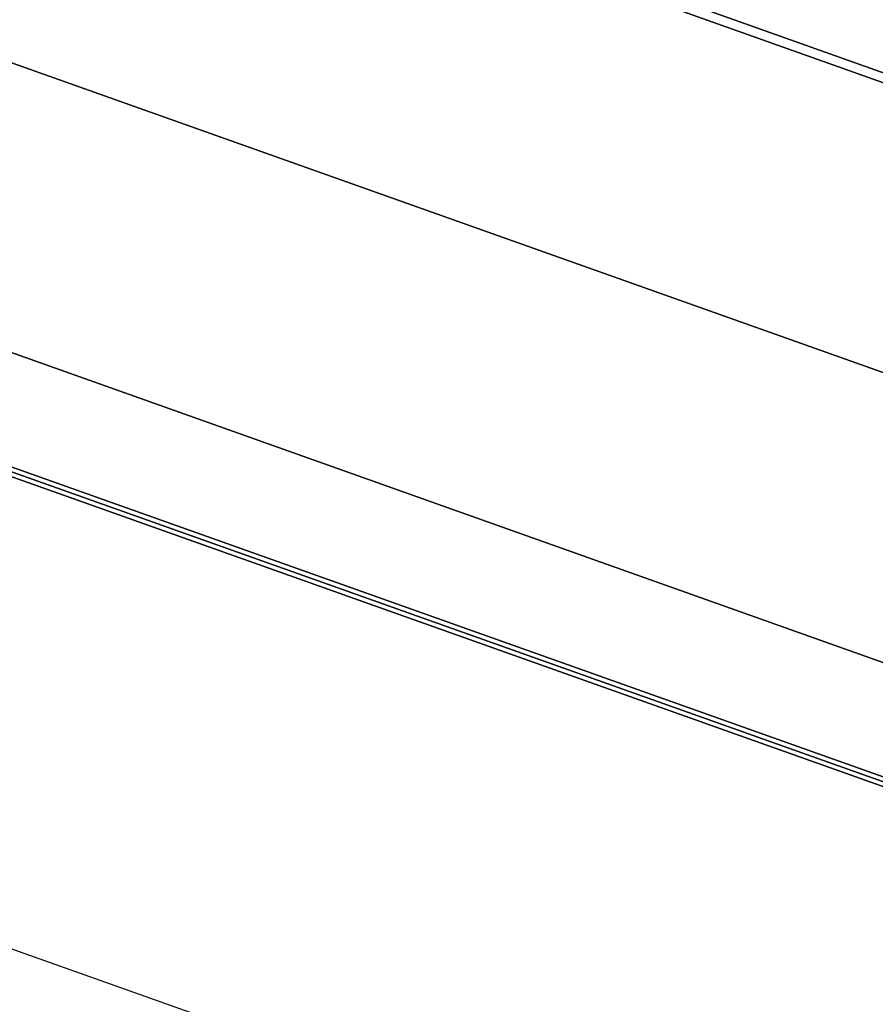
# Model space of a CAD drawing. Header units: millimetres. Extents: x 217.4 to 265.9, y 243.1 to 291.5.
# Tile 92 of 256: x 233.642 to 234.287, y 245.007 to 245.749. Entities that reach past the tile are written whole.
import ezdxf

# ---------------------------------------------------------------- set-up
doc = ezdxf.new("R2010")
doc.units = ezdxf.units.MM
doc.header["$MEASUREMENT"] = 0
doc.layers.add('TULIPA', color=7, linetype='Continuous', true_color=0x000000)

msp = doc.modelspace()

# ---------------------------------------------------------------- meshes
at = {"layer": 'TULIPA', "color": 43}
mesh = msp.add_polyface(dxfattribs=at)
corners = [(233.11971, 246.12645, 5.72815), (234.91, 245.49017, 5.72815), (233.1723, 246.27443, 10.22541), (234.9626, 245.63815, 10.22541)]
mesh.append_faces([[corners[k] for k in face] for face in [(3, 1, 0, 2)]], dxfattribs={"color": 43})
mesh = msp.add_polyface(dxfattribs=at)
corners = [(232.95227, 245.65532, 5.72815), (234.74255, 245.01904, 5.72815), (233.11971, 246.12645, 5.72815), (234.91, 245.49017, 5.72815)]
mesh.append_faces([[corners[k] for k in face] for face in [(3, 1, 0, 2)]], dxfattribs={"color": 43})
mesh = msp.add_polyface(dxfattribs=at)
corners = [(233.11737, 246.11987, 5.52827), (234.90767, 245.4836, 5.52827), (232.94992, 245.64874, 5.52827), (234.74022, 245.01247, 5.52827)]
mesh.append_faces([[corners[k] for k in face] for face in [(3, 1, 0, 2)]], dxfattribs={"color": 43})
mesh = msp.add_polyface(dxfattribs=at)
corners = [(232.97946, 245.73183, -6.26454), (234.76976, 245.09557, -6.26454), (233.04842, 245.92584, -0.36813), (234.83871, 245.28958, -0.36813), (233.11737, 246.11987, 5.52827), (234.90767, 245.4836, 5.52827)]
mesh.append_faces([[corners[k] for k in face] for face in [(3, 1, 0, 2), (5, 3, 2, 4)]], dxfattribs={"color": 43})
mesh = msp.add_polyface(dxfattribs=at)
corners = [(232.64479, 244.79015, -6.22964), (234.43507, 244.15387, -6.22964), (232.97946, 245.73183, -6.26454), (234.76976, 245.09557, -6.26454)]
mesh.append_faces([[corners[k] for k in face] for face in [(3, 1, 0, 2)]], dxfattribs={"color": 43})
mesh = msp.add_polyface(dxfattribs=at)
corners = [(232.94992, 245.64874, 5.52827), (234.74022, 245.01247, 5.52827), (232.9511, 245.65202, 5.62821), (234.74139, 245.01575, 5.62821), (232.95227, 245.65532, 5.72815), (234.74255, 245.01904, 5.72815)]
mesh.append_faces([[corners[k] for k in face] for face in [(3, 1, 0, 2), (5, 3, 2, 4)]], dxfattribs={"color": 43})
mesh = msp.add_polyface(dxfattribs=at)
corners = [(232.83762, 245.33273, 10.26031), (234.62791, 244.69646, 10.26031), (232.7412, 245.06143, 2.01533), (234.53149, 244.42517, 2.01533), (232.64479, 244.79015, -6.22964), (234.43507, 244.15387, -6.22964)]
mesh.append_faces([[corners[k] for k in face] for face in [(3, 1, 0, 2), (5, 3, 2, 4)]], dxfattribs={"color": 43})

doc.saveas('drawing.dxf')
